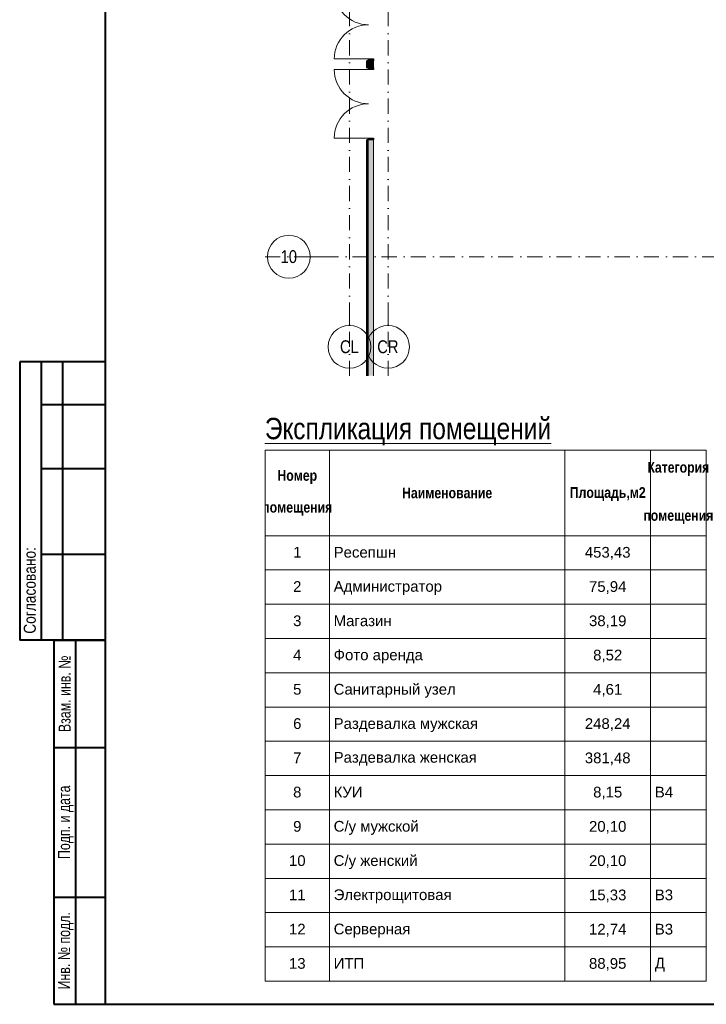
# Model space of a CAD drawing. Header units: millimetres. Extents: x 0 to 1184, y 0 to 836.
# Tile 1 of 86: x 0 to 160, y 5 to 235. Entities that reach past the tile are written whole.
import ezdxf
from ezdxf.xclip import XClip

# ---------------------------------------------------------------- set-up
doc = ezdxf.new("R2010")
doc.units = ezdxf.units.MM
doc.header["$MEASUREMENT"] = 0
doc.header["$XCLIPFRAME"] = 0
doc.linetypes.add('Штрихпунктирная', pattern=[6.702778, 3.527778, -1.763889, 0, -1.411111])
for name, color, linetype in [('1._1-й этаж (9)_1_Элемент Модели - Оси', 7, 'Continuous'), ('1._1-й этаж (9)_2_Элемент Модели - Оси', 7, 'Continuous'), ('Конструктив - Стены наружние фасад', 7, 'Continuous'), ('Элемент Модели - Оси', 7, 'Continuous')]:
    doc.layers.add(name, color=color, linetype=linetype)
doc.styles.add('СГЕНЕРИР_СТИЛЬ_1', font='txt')
doc.styles.add('СГЕНЕРИР_СТИЛЬ_2', font='txt')
doc.styles.add('СГЕНЕРИР_СТИЛЬ_3', font='txt')

# ---------------------------------------------------------------- blocks, each defined once
blk = doc.blocks.new('Чертеж_1_2', base_point=(-278.48, 193.25))
at = {"layer": '1._1-й этаж (9)_2_Элемент Модели - Оси', "color": 7, "linetype": 'Штрихпунктирная', "lineweight": 15}
for p, q in [((77.02, 166.93), (77.02, 163.5)), ((86.02, 166.93), (86.02, 163.5))]:
    blk.add_line(p, q, dxfattribs=at)
at = {"layer": '1._1-й этаж (9)_2_Элемент Модели - Оси', "color": 7, "linetype": 'Continuous', "lineweight": 15}
for centre in [(77.02, 158.5), (86.02, 158.5)]:
    blk.add_circle(centre, 5, dxfattribs=at)
at = {"layer": '1._1-й этаж (9)_2_Элемент Модели - Оси', "color": 7, "linetype": 'Continuous', "lineweight": 15, "char_height": 3, "attachment_point": 4, "style": 'СГЕНЕРИР_СТИЛЬ_1'}
for s, insert in [('\\A1;{\\pql;\\pt0;\\fArial Narrow|b0|i0|c204|p34;CL}', (74.8, 158.52)), ('\\A1;{\\pql;\\pt0;\\fArial Narrow|b0|i0|c204|p34;CR}', (83.51, 158.52))]:
    blk.add_mtext(s, dxfattribs=dict(at, insert=insert))
blk = doc.blocks.new('Чертеж_2_1', base_point=(205.47, 89.56))
at = {"layer": '1._1-й этаж (9)_1_Элемент Модели - Оси', "color": 7, "linetype": 'Штрихпунктирная', "lineweight": 15}
blk.add_line((71.32, 179.56), (67.87, 179.56), dxfattribs=at)
at = {"layer": '1._1-й этаж (9)_1_Элемент Модели - Оси', "color": 7, "linetype": 'Continuous', "lineweight": 15}
blk.add_circle((62.87, 179.56), 5, dxfattribs=at)
at = {"layer": '1._1-й этаж (9)_1_Элемент Модели - Оси', "color": 7, "linetype": 'Continuous', "lineweight": 15, "insert": (60.95, 179.56), "char_height": 3, "attachment_point": 4, "style": 'СГЕНЕРИР_СТИЛЬ_1'}
blk.add_mtext('\\A1;{\\pql;\\pt0;\\fArial Narrow|b0|i0|c204|p34;10}', dxfattribs=at)
blk = doc.blocks.new('Чертеж_3_3', base_point=(318.83, 70.72))
at = {"color": 7, "linetype": 'Continuous', "lineweight": 15}
for p, q in [((57.33, 134.41), (160.33, 134.41)), ((57.33, 134.41), (57.33, 114.41)), ((72.33, 134.41), (72.33, 114.41)), ((127.33, 134.41), (127.33, 114.41)), ((147.33, 134.41), (147.33, 114.41)), ((160.33, 134.41), (160.33, 114.41)), ((57.33, 114.41), (72.33, 114.41)), ((57.33, 114.41), (72.33, 114.41)), ((57.33, 114.41), (57.33, 106.41)), ((72.33, 114.41), (72.33, 106.41)), ((72.33, 114.41), (127.33, 114.41)), ((72.33, 114.41), (127.33, 114.41)), ((72.33, 114.41), (72.33, 106.41)), ((127.33, 114.41), (127.33, 106.41)), ((127.33, 114.41), (147.33, 114.41)), ((127.33, 114.41), (147.33, 114.41)), ((127.33, 114.41), (127.33, 106.41)), ((147.33, 114.41), (147.33, 106.41)), ((147.33, 114.41), (160.33, 114.41)), ((147.33, 114.41), (160.33, 114.41)), ((147.33, 114.41), (147.33, 106.41)), ((160.33, 114.41), (160.33, 106.41)), ((57.33, 106.41), (72.33, 106.41)), ((57.33, 106.41), (72.33, 106.41)), ((57.33, 106.41), (57.33, 98.41)), ((72.33, 106.41), (72.33, 98.41)), ((72.33, 106.41), (127.33, 106.41)), ((72.33, 106.41), (127.33, 106.41)), ((72.33, 106.41), (72.33, 98.41)), ((127.33, 106.41), (127.33, 98.41)), ((127.33, 106.41), (147.33, 106.41)), ((127.33, 106.41), (147.33, 106.41)), ((127.33, 106.41), (127.33, 98.41)), ((147.33, 106.41), (147.33, 98.41)), ((147.33, 106.41), (160.33, 106.41)), ((147.33, 106.41), (160.33, 106.41)), ((147.33, 106.41), (147.33, 98.41)), ((160.33, 106.41), (160.33, 98.41)), ((57.33, 98.41), (72.33, 98.41)), ((57.33, 98.41), (72.33, 98.41)), ((57.33, 98.41), (57.33, 90.41)), ((72.33, 98.41), (72.33, 90.41)), ((72.33, 98.41), (127.33, 98.41)), ((72.33, 98.41), (127.33, 98.41)), ((72.33, 98.41), (72.33, 90.41)), ((127.33, 98.41), (127.33, 90.41)), ((127.33, 98.41), (147.33, 98.41)), ((127.33, 98.41), (147.33, 98.41)), ((127.33, 98.41), (127.33, 90.41)), ((147.33, 98.41), (147.33, 90.41)), ((147.33, 98.41), (160.33, 98.41)), ((147.33, 98.41), (160.33, 98.41)), ((147.33, 98.41), (147.33, 90.41)), ((160.33, 98.41), (160.33, 90.41)), ((57.33, 90.41), (72.33, 90.41)), ((57.33, 90.41), (72.33, 90.41)), ((57.33, 90.41), (57.33, 82.41)), ((72.33, 90.41), (72.33, 82.41)), ((72.33, 90.41), (127.33, 90.41)), ((72.33, 90.41), (127.33, 90.41)), ((72.33, 90.41), (72.33, 82.41)), ((127.33, 90.41), (127.33, 82.41)), ((127.33, 90.41), (147.33, 90.41)), ((127.33, 90.41), (147.33, 90.41)), ((127.33, 90.41), (127.33, 82.41)), ((147.33, 90.41), (147.33, 82.41)), ((147.33, 90.41), (160.33, 90.41)), ((147.33, 90.41), (160.33, 90.41)), ((147.33, 90.41), (147.33, 82.41)), ((160.33, 90.41), (160.33, 82.41)), ((57.33, 82.41), (72.33, 82.41)), ((57.33, 82.41), (72.33, 82.41)), ((57.33, 82.41), (57.33, 74.41)), ((72.33, 82.41), (72.33, 74.41)), ((72.33, 82.41), (127.33, 82.41)), ((72.33, 82.41), (127.33, 82.41)), ((72.33, 82.41), (72.33, 74.41)), ((127.33, 82.41), (127.33, 74.41)), ((127.33, 82.41), (147.33, 82.41)), ((127.33, 82.41), (147.33, 82.41)), ((127.33, 82.41), (127.33, 74.41)), ((147.33, 82.41), (147.33, 74.41)), ((147.33, 82.41), (160.33, 82.41)), ((147.33, 82.41), (160.33, 82.41)), ((147.33, 82.41), (147.33, 74.41)), ((160.33, 82.41), (160.33, 74.41)), ((57.33, 74.41), (72.33, 74.41)), ((57.33, 74.41), (72.33, 74.41)), ((57.33, 74.41), (57.33, 66.41)), ((72.33, 74.41), (72.33, 66.41)), ((72.33, 74.41), (127.33, 74.41)), ((72.33, 74.41), (127.33, 74.41)), ((72.33, 74.41), (72.33, 66.41)), ((127.33, 74.41), (127.33, 66.41)), ((127.33, 74.41), (147.33, 74.41)), ((127.33, 74.41), (147.33, 74.41)), ((127.33, 74.41), (127.33, 66.41)), ((147.33, 74.41), (147.33, 66.41)), ((147.33, 74.41), (160.33, 74.41)), ((147.33, 74.41), (160.33, 74.41)), ((147.33, 74.41), (147.33, 66.41)), ((160.33, 74.41), (160.33, 66.41)), ((57.33, 66.41), (72.33, 66.41)), ((57.33, 66.41), (72.33, 66.41)), ((57.33, 66.41), (57.33, 58.41)), ((72.33, 66.41), (72.33, 58.41)), ((72.33, 66.41), (127.33, 66.41)), ((72.33, 66.41), (127.33, 66.41)), ((72.33, 66.41), (72.33, 58.41)), ((127.33, 66.41), (127.33, 58.41)), ((127.33, 66.41), (147.33, 66.41)), ((127.33, 66.41), (147.33, 66.41)), ((127.33, 66.41), (127.33, 58.41)), ((147.33, 66.41), (147.33, 58.41)), ((147.33, 66.41), (160.33, 66.41)), ((147.33, 66.41), (160.33, 66.41)), ((147.33, 66.41), (147.33, 58.41)), ((160.33, 66.41), (160.33, 58.41)), ((57.33, 58.41), (72.33, 58.41)), ((57.33, 58.41), (72.33, 58.41)), ((57.33, 58.41), (57.33, 50.41)), ((72.33, 58.41), (72.33, 50.41)), ((72.33, 58.41), (127.33, 58.41)), ((72.33, 58.41), (127.33, 58.41)), ((72.33, 58.41), (72.33, 50.41)), ((127.33, 58.41), (127.33, 50.41)), ((127.33, 58.41), (147.33, 58.41)), ((127.33, 58.41), (147.33, 58.41)), ((127.33, 58.41), (127.33, 50.41)), ((147.33, 58.41), (147.33, 50.41)), ((147.33, 58.41), (160.33, 58.41)), ((147.33, 58.41), (160.33, 58.41)), ((147.33, 58.41), (147.33, 50.41)), ((160.33, 58.41), (160.33, 50.41)), ((57.33, 50.41), (72.33, 50.41)), ((57.33, 50.41), (72.33, 50.41)), ((57.33, 50.41), (57.33, 42.41)), ((72.33, 50.41), (72.33, 42.41)), ((72.33, 50.41), (127.33, 50.41)), ((72.33, 50.41), (127.33, 50.41)), ((72.33, 50.41), (72.33, 42.41)), ((127.33, 50.41), (127.33, 42.41)), ((127.33, 50.41), (147.33, 50.41)), ((127.33, 50.41), (147.33, 50.41)), ((127.33, 50.41), (127.33, 42.41)), ((147.33, 50.41), (147.33, 42.41)), ((147.33, 50.41), (160.33, 50.41)), ((147.33, 50.41), (160.33, 50.41)), ((147.33, 50.41), (147.33, 42.41)), ((160.33, 50.41), (160.33, 42.41)), ((57.33, 42.41), (72.33, 42.41)), ((57.33, 42.41), (72.33, 42.41)), ((57.33, 42.41), (57.33, 34.41)), ((72.33, 42.41), (72.33, 34.41)), ((72.33, 42.41), (127.33, 42.41)), ((72.33, 42.41), (127.33, 42.41)), ((72.33, 42.41), (72.33, 34.41)), ((127.33, 42.41), (127.33, 34.41)), ((127.33, 42.41), (147.33, 42.41)), ((127.33, 42.41), (147.33, 42.41)), ((127.33, 42.41), (127.33, 34.41)), ((147.33, 42.41), (147.33, 34.41)), ((147.33, 42.41), (160.33, 42.41)), ((147.33, 42.41), (160.33, 42.41)), ((147.33, 42.41), (147.33, 34.41)), ((160.33, 42.41), (160.33, 34.41)), ((57.33, 34.41), (72.33, 34.41)), ((57.33, 34.41), (72.33, 34.41)), ((57.33, 34.41), (57.33, 26.41)), ((72.33, 34.41), (72.33, 26.41)), ((72.33, 34.41), (127.33, 34.41)), ((72.33, 34.41), (127.33, 34.41)), ((72.33, 34.41), (72.33, 26.41)), ((127.33, 34.41), (127.33, 26.41)), ((127.33, 34.41), (147.33, 34.41)), ((127.33, 34.41), (147.33, 34.41)), ((127.33, 34.41), (127.33, 26.41)), ((147.33, 34.41), (147.33, 26.41)), ((147.33, 34.41), (160.33, 34.41)), ((147.33, 34.41), (160.33, 34.41)), ((147.33, 34.41), (147.33, 26.41)), ((160.33, 34.41), (160.33, 26.41)), ((57.33, 26.41), (72.33, 26.41)), ((57.33, 26.41), (72.33, 26.41)), ((57.33, 26.41), (57.33, 18.41)), ((72.33, 26.41), (72.33, 18.41)), ((72.33, 26.41), (127.33, 26.41)), ((72.33, 26.41), (127.33, 26.41)), ((72.33, 26.41), (72.33, 18.41)), ((127.33, 26.41), (127.33, 18.41)), ((127.33, 26.41), (147.33, 26.41)), ((127.33, 26.41), (147.33, 26.41)), ((127.33, 26.41), (127.33, 18.41)), ((147.33, 26.41), (147.33, 18.41)), ((147.33, 26.41), (160.33, 26.41)), ((147.33, 26.41), (160.33, 26.41)), ((147.33, 26.41), (147.33, 18.41)), ((160.33, 26.41), (160.33, 18.41)), ((57.33, 18.41), (72.33, 18.41)), ((57.33, 18.41), (72.33, 18.41)), ((57.33, 18.41), (57.33, 10.41)), ((72.33, 18.41), (72.33, 10.41)), ((72.33, 18.41), (127.33, 18.41)), ((72.33, 18.41), (127.33, 18.41)), ((72.33, 18.41), (72.33, 10.41)), ((127.33, 18.41), (127.33, 10.41)), ((127.33, 18.41), (147.33, 18.41)), ((127.33, 18.41), (147.33, 18.41)), ((127.33, 18.41), (127.33, 10.41)), ((147.33, 18.41), (147.33, 10.41)), ((147.33, 18.41), (160.33, 18.41)), ((147.33, 18.41), (160.33, 18.41)), ((147.33, 18.41), (147.33, 10.41)), ((160.33, 18.41), (160.33, 10.41)), ((57.33, 10.41), (72.33, 10.41)), ((72.33, 10.41), (127.33, 10.41)), ((127.33, 10.41), (147.33, 10.41)), ((147.33, 10.41), (160.33, 10.41))]:
    blk.add_line(p, q, dxfattribs=at)
at = {"color": 7, "linetype": 'Continuous', "lineweight": 15, "char_height": 2.5, "attachment_point": 5, "style": 'СГЕНЕРИР_СТИЛЬ_2'}
for s, insert, width, line_spacing_factor in [('\\A1;{\\pqc;\\fArial Narrow|b1|i0|c204|p34;Категория помещения}', (153.83, 124.41), 11, 2.697085), ('\\A1;{\\pqc;\\fArial Narrow|b1|i0|c204|p34;Номер помещения}', (64.83, 124.42), 13, 1.782497)]:
    blk.add_mtext(s, dxfattribs=dict(at, insert=insert, width=width, line_spacing_factor=line_spacing_factor))
at = {"color": 7, "linetype": 'Continuous', "lineweight": 15, "char_height": 2.5}
for s, insert, attachment_point, style in [('\\A1;{\\pqc;\\fArial Narrow|b1|i0|c204|p34;Наименование}', (99.83, 124.4), 5, 'СГЕНЕРИР_СТИЛЬ_2'), ('\\A1;{\\pqc;\\fArial Narrow|b1|i0|c204|p34;Площадь,м2}', (137.33, 124.14), 5, 'СГЕНЕРИР_СТИЛЬ_2'), ('\\A1;{\\pqc;\\fArial|b0|i0|c204|p38;1}', (64.83, 110.55), 5, 'СГЕНЕРИР_СТИЛЬ_3'), ('\\A1;{\\pql;\\fArial|b0|i0|c204|p38;Ресепшн}', (73.33, 110.53), 4, 'СГЕНЕРИР_СТИЛЬ_3'), ('\\A1;{\\pqc;\\fArial|b0|i0|c204|p38;453,43}', (137.33, 110.31), 5, 'СГЕНЕРИР_СТИЛЬ_3'), ('\\A1;{\\pqc;\\fArial|b0|i0|c204|p38;2}', (64.83, 102.55), 5, 'СГЕНЕРИР_СТИЛЬ_3'), ('\\A1;{\\pql;\\fArial|b0|i0|c204|p38;Администратор}', (73.33, 102.21), 4, 'СГЕНЕРИР_СТИЛЬ_3'), ('\\A1;{\\pqc;\\fArial|b0|i0|c204|p38;75,94}', (137.33, 102.31), 5, 'СГЕНЕРИР_СТИЛЬ_3'), ('\\A1;{\\pqc;\\fArial|b0|i0|c204|p38;3}', (64.83, 94.53), 5, 'СГЕНЕРИР_СТИЛЬ_3'), ('\\A1;{\\pql;\\fArial|b0|i0|c204|p38;Магазин}', (73.33, 94.53), 4, 'СГЕНЕРИР_СТИЛЬ_3'), ('\\A1;{\\pqc;\\fArial|b0|i0|c204|p38;38,19}', (137.33, 94.31), 5, 'СГЕНЕРИР_СТИЛЬ_3'), ('\\A1;{\\pqc;\\fArial|b0|i0|c204|p38;4}', (64.83, 86.55), 5, 'СГЕНЕРИР_СТИЛЬ_3'), ('\\A1;{\\pql;\\fArial|b0|i0|c204|p38;Фото аренда}', (73.33, 86.21), 4, 'СГЕНЕРИР_СТИЛЬ_3'), ('\\A1;{\\pqc;\\fArial|b0|i0|c204|p38;8,52}', (137.33, 86.31), 5, 'СГЕНЕРИР_СТИЛЬ_3'), ('\\A1;{\\pqc;\\fArial|b0|i0|c204|p38;5}', (64.83, 78.53), 5, 'СГЕНЕРИР_СТИЛЬ_3'), ('\\A1;{\\pql;\\fArial|b0|i0|c204|p38;Санитарный узел}', (73.33, 78.19), 4, 'СГЕНЕРИР_СТИЛЬ_3'), ('\\A1;{\\pqc;\\fArial|b0|i0|c204|p38;4,61}', (137.33, 78.31), 5, 'СГЕНЕРИР_СТИЛЬ_3'), ('\\A1;{\\pqc;\\fArial|b0|i0|c204|p38;6}', (64.83, 70.53), 5, 'СГЕНЕРИР_СТИЛЬ_3'), ('\\A1;{\\pql;\\fArial|b0|i0|c204|p38;Раздевалка мужская}', (73.33, 70.19), 4, 'СГЕНЕРИР_СТИЛЬ_3'), ('\\A1;{\\pqc;\\fArial|b0|i0|c204|p38;248,24}', (137.33, 70.31), 5, 'СГЕНЕРИР_СТИЛЬ_3'), ('\\A1;{\\pqc;\\fArial|b0|i0|c204|p38;7}', (64.83, 62.55), 5, 'СГЕНЕРИР_СТИЛЬ_3'), ('\\A1;{\\pql;\\fArial|b0|i0|c204|p38;Раздевалка женская}', (73.33, 62.3), 4, 'СГЕНЕРИР_СТИЛЬ_3'), ('\\A1;{\\pqc;\\fArial|b0|i0|c204|p38;381,48}', (137.33, 62.31), 5, 'СГЕНЕРИР_СТИЛЬ_3'), ('\\A1;{\\pqc;\\fArial|b0|i0|c204|p38;8}', (64.83, 54.53), 5, 'СГЕНЕРИР_СТИЛЬ_3'), ('\\A1;{\\pql;\\fArial|b0|i0|c204|p38;КУИ}', (73.33, 54.53), 4, 'СГЕНЕРИР_СТИЛЬ_3'), ('\\A1;{\\pqc;\\fArial|b0|i0|c204|p38;8,15}', (137.33, 54.31), 5, 'СГЕНЕРИР_СТИЛЬ_3'), ('\\A1;{\\pql;\\fArial|b0|i0|c204|p38;В4}', (148.33, 54.55), 4, 'СГЕНЕРИР_СТИЛЬ_3'), ('\\A1;{\\pqc;\\fArial|b0|i0|c204|p38;9}', (64.83, 46.53), 5, 'СГЕНЕРИР_СТИЛЬ_3'), ('\\A1;{\\pql;\\fArial|b0|i0|c204|p38;С/у мужской}', (73.33, 46.19), 4, 'СГЕНЕРИР_СТИЛЬ_3'), ('\\A1;{\\pqc;\\fArial|b0|i0|c204|p38;20,10}', (137.33, 46.31), 5, 'СГЕНЕРИР_СТИЛЬ_3'), ('\\A1;{\\pqc;\\fArial|b0|i0|c204|p38;10}', (64.83, 38.53), 5, 'СГЕНЕРИР_СТИЛЬ_3'), ('\\A1;{\\pql;\\fArial|b0|i0|c204|p38;С/у женский}', (73.33, 38.19), 4, 'СГЕНЕРИР_СТИЛЬ_3'), ('\\A1;{\\pqc;\\fArial|b0|i0|c204|p38;20,10}', (137.33, 38.31), 5, 'СГЕНЕРИР_СТИЛЬ_3'), ('\\A1;{\\pqc;\\fArial|b0|i0|c204|p38;11}', (64.83, 30.55), 5, 'СГЕНЕРИР_СТИЛЬ_3'), ('\\A1;{\\pql;\\fArial|b0|i0|c204|p38;Электрощитовая}', (73.33, 30.21), 4, 'СГЕНЕРИР_СТИЛЬ_3'), ('\\A1;{\\pqc;\\fArial|b0|i0|c204|p38;15,33}', (137.33, 30.31), 5, 'СГЕНЕРИР_СТИЛЬ_3'), ('\\A1;{\\pql;\\fArial|b0|i0|c204|p38;В3}', (148.33, 30.53), 4, 'СГЕНЕРИР_СТИЛЬ_3'), ('\\A1;{\\pqc;\\fArial|b0|i0|c204|p38;12}', (64.83, 22.55), 5, 'СГЕНЕРИР_СТИЛЬ_3'), ('\\A1;{\\pql;\\fArial|b0|i0|c204|p38;Серверная}', (73.33, 22.21), 4, 'СГЕНЕРИР_СТИЛЬ_3'), ('\\A1;{\\pqc;\\fArial|b0|i0|c204|p38;12,74}', (137.33, 22.31), 5, 'СГЕНЕРИР_СТИЛЬ_3'), ('\\A1;{\\pql;\\fArial|b0|i0|c204|p38;В3}', (148.33, 22.53), 4, 'СГЕНЕРИР_СТИЛЬ_3'), ('\\A1;{\\pqc;\\fArial|b0|i0|c204|p38;13}', (64.83, 14.53), 5, 'СГЕНЕРИР_СТИЛЬ_3'), ('\\A1;{\\pql;\\fArial|b0|i0|c204|p38;ИТП}', (73.33, 14.55), 4, 'СГЕНЕРИР_СТИЛЬ_3'), ('\\A1;{\\pqc;\\fArial|b0|i0|c204|p38;88,95}', (137.33, 14.31), 5, 'СГЕНЕРИР_СТИЛЬ_3'), ('\\A1;{\\pql;\\fArial|b0|i0|c204|p38;Д}', (148.33, 14.26), 4, 'СГЕНЕРИР_СТИЛЬ_3')]:
    blk.add_mtext(s, dxfattribs=dict(at, insert=insert, attachment_point=attachment_point, style=style))
blk = doc.blocks.new('Чертеж_4_4', base_point=(-278.48, 89.56))
at = {"layer": 'Конструктив - Стены наружние фасад', "linetype": 'Continuous', "lineweight": 0, "true_color": 0x000000}
for points in [[(80.97, 223.66), (81.12, 223.66), (81.12, 225.33), (80.97, 225.33)], [(81.42, 225.33), (81.12, 225.33), (81.12, 223.66), (81.42, 223.66)], [(81.42, 223.66), (82.62, 223.66), (82.62, 225.33), (81.42, 225.33)], [(81.47, 225.33), (82.62, 225.33), (82.62, 225.73), (81.47, 225.73)], [(82.62, 223.66), (81.47, 223.66), (81.47, 223.26), (82.62, 223.26)], [(81.47, 206.86), (82.62, 206.86), (82.62, 207.26), (81.47, 207.26)], [(81.12, 206.86), (80.97, 206.86), (80.97, 151.77), (81.12, 151.77)], [(81.12, 206.86), (81.12, 151.77), (81.42, 151.77), (81.42, 206.86)], [(82.62, 206.86), (81.42, 206.86), (81.42, 151.77), (82.62, 151.77)]]:
    blk.add_hatch(color=18, dxfattribs=at).paths.add_polyline_path(points)
at = {"layer": 'Конструктив - Стены наружние фасад', "color": 251, "linetype": 'Continuous', "lineweight": 15, "true_color": 0x575757}
for p, q in [((81.47, 225.73), (73.47, 225.73)), ((81.12, 225.33), (80.97, 225.33)), ((81.12, 225.33), (80.97, 225.33)), ((81.12, 225.33), (80.97, 225.33)), ((81.47, 223.26), (73.47, 223.26)), ((81.12, 223.66), (80.97, 223.66)), ((81.12, 223.66), (80.97, 223.66)), ((81.12, 223.66), (80.97, 223.66)), ((81.47, 207.26), (73.47, 207.26)), ((81.12, 206.86), (80.97, 206.86)), ((81.12, 206.86), (80.97, 206.86)), ((81.12, 206.86), (80.97, 206.86))]:
    blk.add_line(p, q, dxfattribs=at)
at = {"layer": 'Конструктив - Стены наружние фасад', "color": 251, "linetype": 'Continuous', "lineweight": 20, "true_color": 0x575757}
for p, q in [((80.97, 225.33), (80.97, 224.96)), ((80.97, 225.33), (80.97, 224.96)), ((80.97, 225.33), (80.97, 224.96)), ((81.12, 223.66), (81.12, 225.33)), ((81.42, 223.66), (81.42, 225.33)), ((82.62, 225.33), (82.62, 224.96)), ((82.62, 225.33), (82.62, 224.96)), ((82.62, 225.33), (82.62, 224.96)), ((80.97, 223.66), (80.97, 224.03)), ((80.97, 223.66), (80.97, 224.03)), ((80.97, 223.66), (80.97, 224.03)), ((82.62, 223.66), (82.62, 224.03)), ((82.62, 223.66), (82.62, 224.03)), ((82.62, 223.66), (82.62, 224.03)), ((80.97, 206.86), (80.97, 206.49)), ((80.97, 206.86), (80.97, 206.49)), ((80.97, 206.86), (80.97, 206.49)), ((81.12, 151.77), (81.12, 206.86)), ((81.42, 151.77), (81.42, 206.86)), ((82.62, 206.86), (82.62, 206.49)), ((82.62, 206.86), (82.62, 206.49)), ((82.62, 206.86), (82.62, 206.49))]:
    blk.add_line(p, q, dxfattribs=at)
at = {"layer": 'Конструктив - Стены наружние фасад', "color": 251, "linetype": 'Continuous', "lineweight": 30, "true_color": 0x575757}
for p, q in [((81.42, 225.33), (81.12, 225.33)), ((81.42, 225.33), (81.12, 225.33)), ((81.42, 225.33), (81.12, 225.33)), ((81.47, 225.33), (81.47, 225.73)), ((81.47, 225.73), (82.62, 225.73)), ((82.62, 225.33), (81.47, 225.33)), ((82.62, 225.73), (82.62, 225.33)), ((81.42, 223.66), (81.12, 223.66)), ((81.42, 223.66), (81.12, 223.66)), ((81.42, 223.66), (81.12, 223.66)), ((81.47, 223.26), (81.47, 223.66)), ((81.47, 223.66), (82.62, 223.66)), ((82.62, 223.26), (81.47, 223.26)), ((82.62, 223.66), (82.62, 223.26)), ((81.47, 206.86), (81.47, 207.26)), ((81.47, 207.26), (82.62, 207.26)), ((82.62, 207.26), (82.62, 206.86)), ((81.42, 206.86), (81.12, 206.86)), ((81.42, 206.86), (81.12, 206.86)), ((81.42, 206.86), (81.12, 206.86)), ((82.62, 206.86), (81.47, 206.86))]:
    blk.add_line(p, q, dxfattribs=at)
at = {"layer": 'Конструктив - Стены наружние фасад', "color": 251, "linetype": 'Continuous', "lineweight": 5, "true_color": 0x575757}
for p, q in [((81.47, 225.33), (81.42, 225.33)), ((81.47, 225.33), (81.42, 225.33)), ((81.47, 225.33), (81.42, 225.33)), ((82.62, 225.33), (81.47, 225.33)), ((82.62, 225.33), (81.47, 225.33)), ((82.62, 225.33), (81.47, 225.33)), ((81.47, 223.66), (81.42, 223.66)), ((81.47, 223.66), (81.42, 223.66)), ((81.47, 223.66), (81.42, 223.66)), ((82.62, 223.66), (81.47, 223.66)), ((82.62, 223.66), (81.47, 223.66)), ((82.62, 223.66), (81.47, 223.66)), ((81.47, 206.86), (81.42, 206.86)), ((81.47, 206.86), (81.42, 206.86)), ((81.47, 206.86), (81.42, 206.86)), ((82.62, 206.86), (81.47, 206.86)), ((82.62, 206.86), (81.47, 206.86)), ((82.62, 206.86), (81.47, 206.86))]:
    blk.add_line(p, q, dxfattribs=at)
at = {"layer": 'Конструктив - Стены наружние фасад', "color": 251, "linetype": 'Continuous', "lineweight": 20, "true_color": 0x575757, "flags": 128}
for points in [[(80.97, 225.33), (80.97, 223.66)], [(82.62, 223.66), (82.62, 225.33)], [(80.97, 206.86), (80.97, 151.77)], [(82.62, 151.77), (82.62, 206.86)]]:
    blk.add_lwpolyline(points, dxfattribs=at)
at = {"layer": 'Конструктив - Стены наружние фасад', "color": 251, "linetype": 'Continuous', "lineweight": 5, "true_color": 0x575757}
for centre, start, end in [((81.47, 241.73), 180, 270), ((81.47, 225.73), 90, 180), ((81.47, 223.26), 180, 270), ((81.47, 207.26), 90, 180)]:
    blk.add_arc(centre, 8, start, end, dxfattribs=at)
at = {"layer": 'Элемент Модели - Оси', "color": 7, "linetype": 'Штрихпунктирная', "lineweight": 15}
for p, q in [((77.02, 828.73), (77.02, 151.77)), ((86.02, 828.73), (86.02, 151.77)), ((57.32, 179.56), (1181.05, 179.56))]:
    blk.add_line(p, q, dxfattribs=at)

msp = doc.modelspace()

# ---------------------------------------------------------------- linework, layer by layer
at = {"color": 7, "linetype": 'Continuous', "lineweight": 40}
for p, q in [((20, 836), (20, 5)), ((0, 155), (0, 90)), ((20, 155), (0, 155)), ((5, 155), (5, 90)), ((10, 155), (10, 90)), ((20, 145), (5, 145)), ((20, 130), (5, 130)), ((20, 110), (5, 110)), ((20, 90), (0, 90)), ((8, 90), (8, 5)), ((8, 90), (20, 90)), ((13, 90), (13, 5)), ((8, 65), (20, 65)), ((8, 30), (20, 30)), ((8, 5), (20, 5)), ((20, 5), (1184, 5))]:
    msp.add_line(p, q, dxfattribs=at)

# ---------------------------------------------------------------- block references
at = {"color": 161, "linetype": 'Continuous', "lineweight": 40, "true_color": 0x83aefe}
ref = msp.add_blockref('Чертеж_4_4', (-278.48, 89.56), dxfattribs=at)
XClip(ref).set_block_clipping_path([(57.3201676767, 151.7660533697), (1181.0522393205, 828.727105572)])
ref = msp.add_blockref('Чертеж_2_1', (205.47, 89.56), dxfattribs=at)
XClip(ref).set_block_clipping_path([(57.3201676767, 166.9282606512), (71.3162990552, 828.727105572)])
ref = msp.add_blockref('Чертеж_1_2', (-278.48, 193.25), dxfattribs=at)
XClip(ref).set_block_clipping_path([(71.3169114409, 151.7660533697), (1182.0208577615, 166.9277917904)])
ref = msp.add_blockref('Чертеж_3_3', (318.83, 70.72), dxfattribs=at)
XClip(ref).set_block_clipping_path([(57.3201676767, 7.0156303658), (580.3401676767, 134.4164371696)])

# ---------------------------------------------------------------- texts
at = {"color": 7, "lineweight": 5, "insert": (57.26, 141.94), "char_height": 5, "attachment_point": 1, "style": 'СГЕНЕРИР_СТИЛЬ_1'}
msp.add_mtext('\\A1;{\\pql;\\pt0;\\fArial Narrow|b0|i0|c204|p34;\\L\\LЭкспликация помещений}', dxfattribs=at)
at = {"color": 7, "linetype": 'Continuous', "lineweight": 50, "insert": (2.37, 101.64), "char_height": 2.8, "attachment_point": 5, "rotation": 90, "style": 'СГЕНЕРИР_СТИЛЬ_1'}
msp.add_mtext('\\A1;{\\pqc;\\fArial Narrow|b0|i0|c204|p34;Согласовано\\fArial Narrow|b0|i0|c204|p34;:}', dxfattribs=at)
at = {"color": 7, "linetype": 'Continuous', "lineweight": 40, "char_height": 2.8, "attachment_point": 5, "rotation": 90, "style": 'СГЕНЕРИР_СТИЛЬ_1'}
for s, insert in [('\\A1;{\\W0.900000x;\\pqc;\\fArial Narrow|b0|i0|c204|p34;Взам. инв. №}', (10.51, 77.5)), ('\\A1;{\\W0.900000x;\\pqc;\\fArial Narrow|b0|i0|c204|p34;Подп. и дата}', (10.78, 47.5)), ('\\A1;{\\W0.900000x;\\pqc;\\fArial Narrow|b0|i0|c204|p34;Инв. № подл.}', (10.78, 17.5))]:
    msp.add_mtext(s, dxfattribs=dict(at, insert=insert))

doc.saveas('drawing.dxf')
